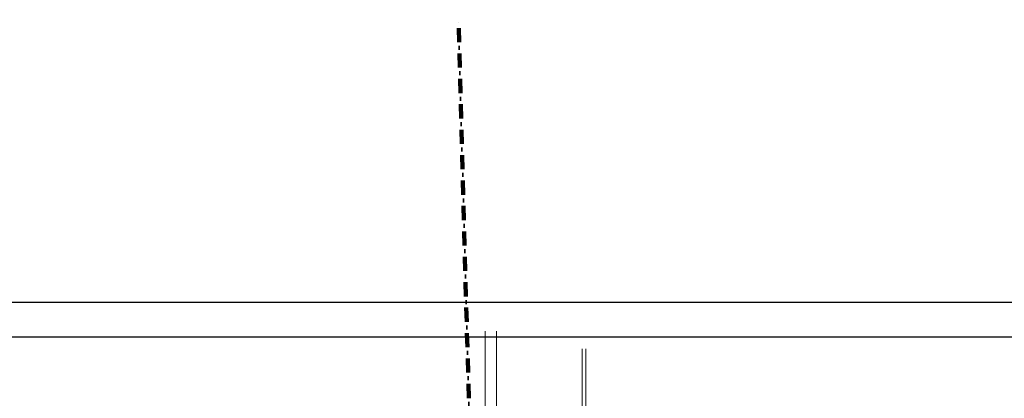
# Model space of a CAD drawing. Extents: x -220425 to -32551, y -64521 to 77206.
# Tile 17 of 59: x -199119 to -181694, y 9408 to 16110. Entities that reach past the tile are written whole.
import ezdxf

# ---------------------------------------------------------------- set-up
doc = ezdxf.new("R2010")
doc.units = 0
doc.header["$MEASUREMENT"] = 0
doc.linetypes.add('Kreski i kropki', pattern=[450, 250, -100, 0, -100])
for name, color, linetype, lineweight in [('#ks', 34, 'Continuous', 30), ('Arch schody_Nr_Pióra__21', 7, 'Continuous', 9), ('INWENT KONST. DREWNIANA_Nr_Pióra__20', 1, 'Continuous', 100)]:
    doc.layers.add(name, color=color, linetype=linetype, lineweight=lineweight)
doc.layers.add('Drzwi ArchiCAD', color=7, linetype='Continuous')

# ---------------------------------------------------------------- blocks, each defined once
blk = doc.blocks.new('A$C382C6C0C')
at = {"layer": '#ks', "color": 7, "lineweight": -3}
for p, q in [((-248.5, 61), (3951.5, 61)), ((0, 0), (3890.5, 0))]:
    blk.add_line(p, q, dxfattribs=at)
blk = doc.blocks.new('A$C68B6B573')
at = {"layer": 'Arch schody_Nr_Pióra__21', "color": 252, "linetype": 'Continuous'}
for p, q in [((6370, 20610), (6370, 15860)), ((6570, 20610), (6570, 15860)), ((8090, 20300), (8090, 16950)), ((8150, 20300), (8150, 16950))]:
    blk.add_line(p, q, dxfattribs=at)
at = {"layer": 'INWENT KONST. DREWNIANA_Nr_Pióra__20', "color": 252, "linetype": 'Kreski i kropki'}
blk.add_line((6264, 12679), (5898, 26125), dxfattribs=at)

msp = doc.modelspace()

# ---------------------------------------------------------------- block references
at = {"layer": '#ks', "color": 1, "lineweight": 35, "xscale": 10, "yscale": 10, "zscale": 10}
msp.add_blockref('A$C382C6C0C', (-200875.213, 10498.884), dxfattribs=at)
at = {"layer": 'Drzwi ArchiCAD'}
msp.add_blockref('A$C68B6B573', (-197252.38, -10015.148), dxfattribs=at)

doc.saveas('drawing.dxf')
